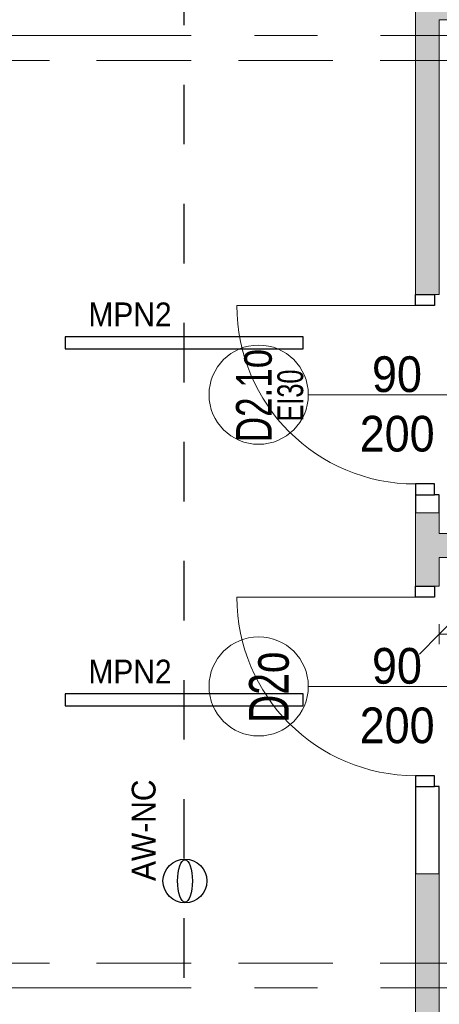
# Model space of a CAD drawing. Header units: centimetres. Extents: x -1631 to 21770, y -8842 to 3590.
# Tile 18 of 142: x -522 to -311, y 400 to 896. Entities that reach past the tile are written whole.
import ezdxf

# ---------------------------------------------------------------- set-up
doc = ezdxf.new("R2010")
doc.units = ezdxf.units.CM
for name, pattern in [('Dash', [60, 30, -30]), ('Oś', [222.25, 127, -31.75, 31.75, -31.75]), ('Ukryte', [71.438, 47.625, -23.813])]:
    doc.linetypes.add(name, pattern=pattern)
for name, color, linetype, lineweight in [('A-ANNO-DIMS', 211, 'Continuous', 13), ('A-ANNO-DIMS-100', 211, 'Continuous', 13), ('A-ANNO-NOTE', 131, 'Continuous', 9), ('A-DETL', 90, 'Continuous', 9), ('A-DETL-GENF', 92, 'Continuous', 9), ('A-DETL-HDLN', 90, 'Ukryte', 9), ('A-DETL-MEDM', 33, 'Continuous', 13), ('A-DOOR', 31, 'Continuous', 13), ('A-WALL', 113, 'Continuous', 13), ('A-WALL-PATT', 111, 'Continuous', 13), ('S-GRID', 1, 'Continuous', 13)]:
    doc.layers.add(name, color=color, linetype=linetype, lineweight=lineweight)
doc.layers.add('E_oprawy', color=12, linetype='Continuous')
doc.styles.add('Arial', font='arial.ttf', dxfattribs={"width": 0.9, "height": 18})
doc.styles.add('Arial Narrow_5', font='ARIALN.TTF', dxfattribs={"height": 20})
doc.styles.add('Arial_1', font='arial.ttf', dxfattribs={"width": 0.7, "height": 20})
doc.styles.add('Arial_2', font='arial.ttf', dxfattribs={"width": 0.7, "height": 13})
doc.styles.add('Arial_3', font='arial.ttf', dxfattribs={"width": 0.7, "height": 18})
doc.dimstyles.new('Diagonal_1_100__0__wewnętrzne', dxfattribs={"dimscale": 30.48, "dimtxt": 20.468619, "dimasz": 0.656168, "dimexe": 0.164042, "dimexo": 0.0625, "dimgap": 0.032808, "dimtad": 1, "dimdec": 0, "dimdsep": 46, "dimtxsty": 'Arial Narrow_5', "dimblk1": 'OBLIQUE', "dimblk2": 'OBLIQUE', "dimsah": 1, "dimcen": 0.09, "dimazin": 0, "dimtfac": 1, "dimtdec": 4, "dimtix": 1, "dimtmove": 0, "dimatfit": 3, "dimfxl": 0, "dimtvp": 1, "dimtolj": 1, "dimtzin": 0, "dimarcsym": 0})

# ---------------------------------------------------------------- blocks, each defined once
blk = doc.blocks.new('DRZWI 1S - automatyczna etykieta - Drzwi 90 _łazienkowe_-2252079-6_piętro IV __13_80 m_ - stan projektowany')
at = {"layer": 'A-DETL-GENF'}
for p, q in [((-50.5, 6), (-50.5, -3.5)), ((-45, 6), (-50.5, 6)), ((-45, -3.5), (-45, 6)), ((50.5, 6), (45, 6)), ((45, 6), (45, -3.5)), ((50.5, -3.5), (50.5, 6)), ((-50.5, -3.5), (-45, -3.5)), ((45, -3.5), (50.5, -3.5))]:
    blk.add_line(p, q, dxfattribs=at)
at = {"layer": 'A-DETL-MEDM', "lineweight": 25}
for p, q in [((-45, 6), (-50.5, 6)), ((-50.5, 6), (-50.5, -3.5)), ((-45, -3.5), (-45, 6)), ((45, -3.5), (45, 6)), ((45, 6), (50.5, 6)), ((50.5, 6), (50.5, -3.5)), ((-50.5, -3.5), (-45, -3.5)), ((50.5, -3.5), (45, -3.5))]:
    blk.add_line(p, q, dxfattribs=at)
at = {"layer": 'A-DOOR'}
blk.add_line((45, 6), (45, 96), dxfattribs=at)
blk.add_arc((45, 6), 90, 90, 180, dxfattribs=at)
blk = doc.blocks.new('DRZWI 1S - automatyczna etykieta - Drzwi 90 _PPOŻ EI30 łazienkowe_-2486748-6_piętro IV __13_80 m_ - stan projektowany')
at = {"layer": 'A-DETL-GENF'}
for p, q in [((-50.5, 6), (-50.5, -3.5)), ((-45, 6), (-50.5, 6)), ((-45, -3.5), (-45, 6)), ((50.5, 6), (45, 6)), ((45, 6), (45, -3.5)), ((50.5, -3.5), (50.5, 6)), ((-50.5, -3.5), (-45, -3.5)), ((45, -3.5), (50.5, -3.5))]:
    blk.add_line(p, q, dxfattribs=at)
at = {"layer": 'A-DETL-MEDM', "lineweight": 25}
for p, q in [((-45, 6), (-50.5, 6)), ((-50.5, 6), (-50.5, -3.5)), ((-45, -3.5), (-45, 6)), ((45, -3.5), (45, 6)), ((45, 6), (50.5, 6)), ((50.5, 6), (50.5, -3.5)), ((-50.5, -3.5), (-45, -3.5)), ((50.5, -3.5), (45, -3.5))]:
    blk.add_line(p, q, dxfattribs=at)
at = {"layer": 'A-DOOR'}
blk.add_line((45, 6), (45, 96), dxfattribs=at)
blk.add_arc((45, 6), 90, 90, 180, dxfattribs=at)
blk = doc.blocks.new('DIMBLOCK194-6_piętro IV __13_80 m_ - stan projektowany')
at = {"layer": 'A-ANNO-DIMS-100', "transparency": 16777216}
for p, q in [((-310.62, 586.62), (-300.62, 596.62)), ((-159.62, 586.62), (-149.62, 596.62)), ((-310.62, 581.62), (-310.62, 591.62)), ((-159.62, 591.62), (-159.62, 581.62)), ((-159.62, 586.62), (-159.62, 591.62)), ((-310.62, 586.62), (-320.62, 576.62)), ((-159.62, 586.62), (-310.62, 586.62)), ((-310.62, 586.62), (-310.62, 581.62)), ((-159.62, 586.62), (-169.62, 576.62))]:
    blk.add_line(p, q, dxfattribs=at)
at = {"layer": 'A-ANNO-DIMS-100', "color": 0, "transparency": 16777216, "insert": (-254.13, 613.46), "char_height": 20, "width": 45.6158, "attachment_point": 1, "line_spacing_factor": 0.974696, "style": 'Arial Narrow_5'}
blk.add_mtext('151', dxfattribs=at)
blk = doc.blocks.new('_Oblique')
at = {"color": 0, "linetype": 'ByBlock', "lineweight": -2}
blk.add_line((-0.5, -0.5), (0.5, 0.5), dxfattribs=at)
blk = doc.blocks.new('MPN2')
at = {"layer": 'E_oprawy', "linetype": 'ByBlock'}
blk.add_lwpolyline([(-60, 3), (-60, -3), (60, -3), (60, 3)], close=True, dxfattribs=at)
at = {"layer": 'E_oprawy'}
blk.add_circle((0, 0), 0.00001, dxfattribs=at)
at = {"layer": 'E_oprawy', "color": 4, "style": 'Arial', "width": 0.9}
blk.add_text('MPN2', height=12, dxfattribs=at).set_placement((-48.27, 8.29))
blk = doc.blocks.new('AW-NC')
at = {"layer": 'E_oprawy', "color": 1, "linetype": 'ByBlock'}
blk.add_circle((-0.05, -0.31), 11.07, dxfattribs=at)
blk.add_ellipse((-0.05, -0.31), major_axis=(10.73, 0), ratio=0.349074, dxfattribs=at)
at = {"layer": 'E_oprawy', "color": 1, "style": 'Arial', "width": 0.9}
blk.add_text('AW-NC', height=12, dxfattribs=at).set_placement((-0.05, 14.5))

msp = doc.modelspace()

# ---------------------------------------------------------------- hatches: boundary and pattern name
at = {"layer": 'A-WALL-PATT'}
for points in [[(-322.62, 896.33), (-139.62, 896.33), (-139.62, 902.33), (-322.62, 902.33)], [(-34.62, 625.33), (-34.62, 637.33), (-310.62, 637.33), (-310.62, 625.33)]]:
    msp.add_hatch(color=9, dxfattribs=at).paths.add_polyline_path(points, flags=0)
h = msp.add_hatch(color=9, dxfattribs=at)
h.paths.add_polyline_path([(-313.12, 122.33), (-310.62, 122.33), (-310.62, 176.83), (-322.62, 176.83), (-322.62, 122.33)], flags=0)
h.paths.add_polyline_path([(-310.62, 307.83), (-310.62, 465.83), (-322.62, 465.83), (-322.62, 307.83), (-313.12, 307.83)], flags=0)
h.paths.add_polyline_path([(-310.62, 610.83), (-310.62, 647.83), (-322.62, 647.83), (-322.62, 610.83), (-313.12, 610.83)], flags=0)
h.paths.add_polyline_path([(-322.62, 757.83), (-310.62, 757.83), (-310.62, 896.33), (-322.62, 896.33), (-322.62, 788.28)], flags=0)

# ---------------------------------------------------------------- linework, layer by layer
at = {"layer": 'A-ANNO-NOTE', "lineweight": 13}
for p, q in [((-286.62, 707.33), (-376.62, 707.33)), ((-286.62, 707.33), (-376.62, 707.33)), ((-286.62, 560.33), (-376.62, 560.33)), ((-286.62, 560.33), (-376.62, 560.33))]:
    msp.add_line(p, q, dxfattribs=at)
for centre in [(-401.62, 707.33), (-401.62, 560.33)]:
    msp.add_circle(centre, 25, dxfattribs=at)
at = {"layer": 'A-DETL', "linetype": 'Dash', "lineweight": 25}
msp.add_open_spline([(-561.62, 233.02), (-511.61, 233.02), (-497.78, 233.02), (-439.12, 233.02), (-439.12, 251.36), (-439.12, 296.62), (-439.12, 1289.33), (-439.12, 1326.28), (-439.12, 1329.11), (-439.12, 1432.79), (-439.12, 1435.62), (-439.12, 1472.57), (-476.08, 1472.57), (-478.91, 1472.57), (-555.62, 1472.57)], degree=3, knots=[0, 0, 0, 0, 1.339676, 2.332925, 3.669947, 15.221807, 26.977257, 38.268666, 39.837617, 41.033347, 42.602298, 43.441538, 44.280778, 45.554838, 45.554838, 45.554838, 45.554838], dxfattribs=at)
at = {"layer": 'A-DETL-HDLN'}
for p, q in [((-1197.62, 875.83), (1172.38, 875.83)), ((-1197.62, 420.83), (1172.38, 420.83))]:
    msp.add_line(p, q, dxfattribs=at)
at = {"layer": 'A-WALL', "lineweight": 9}
for p, q in [((-322.62, 1123.33), (-322.62, 757.83)), ((-310.62, 757.83), (-310.62, 896.33)), ((-310.62, 896.33), (-34.62, 896.33)), ((-313.12, 757.83), (-310.62, 757.83)), ((-322.62, 647.83), (-322.62, 610.83)), ((-310.62, 637.33), (-310.62, 647.83)), ((-34.62, 637.33), (-310.62, 637.33)), ((-310.62, 610.83), (-310.62, 625.33)), ((-310.62, 625.33), (-34.62, 625.33)), ((-313.12, 610.83), (-310.62, 610.83)), ((-322.62, 465.83), (-322.62, 307.83)), ((-310.62, 307.83), (-310.62, 465.83))]:
    msp.add_line(p, q, dxfattribs=at)
at = {"layer": 'A-WALL', "color": 7, "lineweight": 25}
for p, q in [((-322.62, 656.83), (-322.62, 647.83)), ((-310.62, 656.83), (-313.12, 656.83)), ((-310.62, 647.83), (-310.62, 656.83)), ((-322.62, 509.83), (-322.62, 465.83)), ((-310.62, 509.83), (-313.12, 509.83)), ((-310.62, 465.83), (-310.62, 509.83))]:
    msp.add_line(p, q, dxfattribs=at)
at = {"layer": 'A-WALL'}
for p, q in [((-310.62, 647.83), (-322.62, 647.83)), ((-310.62, 465.83), (-322.62, 465.83))]:
    msp.add_line(p, q, dxfattribs=at)
at = {"layer": 'S-GRID', "linetype": 'Oś'}
for p, q in [((1342.46, 888.33), (-1368.76, 888.33)), ((1342.46, 408.33), (-1368.76, 408.33))]:
    msp.add_line(p, q, dxfattribs=at)

# ---------------------------------------------------------------- block references
at = {"layer": 'A-DOOR', "rotation": 89.99999999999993}
for name, p in [('DRZWI 1S - automatyczna etykieta - Drzwi 90 _PPOŻ EI30 łazienkowe_-2486748-6_piętro IV __13_80 m_ - stan projektowany', (-316.62, 707.33)), ('DRZWI 1S - automatyczna etykieta - Drzwi 90 _łazienkowe_-2252079-6_piętro IV __13_80 m_ - stan projektowany', (-316.62, 560.33))]:
    msp.add_blockref(name, p, dxfattribs=at)
at = {"layer": 'E_oprawy'}
for p in [(-439.12, 733.51), (-439.12, 553.51)]:
    msp.add_blockref('MPN2', p, dxfattribs=at)
at = {"layer": 'E_oprawy', "color": 2, "rotation": 90}
msp.add_blockref('AW-NC', (-439.06, 462.31), dxfattribs=at)

# ---------------------------------------------------------------- texts
at = {"layer": 'A-ANNO-NOTE', "lineweight": 211, "attachment_point": 5, "rotation": 90, "line_spacing_factor": 0.936439}
for s, insert, char_height, width, style in [('\\pxqc,t4.93889,9.87778,14.81667,19.75556,24.69444,29.63333,34.57222,39.51111,44.45,49.38889,54.32778,59.26667,64.20556,69.14444,74.08333,79.02222,83.96111,88.9,93.83889,98.77778,103.71667,108.65556,113.59444,118.53333,123.47222,128.41111,133.35,138.28889,143.22778,148.16667,153.10556,158.04444;{D2.1o}', (-403.91, 706.93), 18, 46.76, 'Arial_3'), ('\\pxqc,t6.83846,13.67692,20.51538,27.35385,34.19231,41.03077,47.86923,54.70769,61.54615,68.38462,75.22308,82.06154,88.9,95.73846,102.57692,109.41538,116.25385,123.09231,129.93077,136.76923,143.60769,150.44615,157.28462,164.12308,170.96154,177.8,184.63846,191.47692,198.31538,205.15385,211.99231,218.83077;{EI30}', (-385.6, 706.93), 13, 26.39, 'Arial_2'), ('\\pxqc,t4.445,8.89,13.335,17.78,22.225,26.67,31.115,35.56,40.005,44.45,48.895,53.34,57.785,62.23,66.675,71.12,75.565,80.01,84.455,88.9,93.345,97.79,102.235,106.68,111.125,115.57,120.015,124.46,128.905,133.35,137.795,142.24;{D2o}', (-396.33, 559.93), 20, 37.03, 'Arial_1')]:
    msp.add_mtext(s, dxfattribs=dict(at, insert=insert, char_height=char_height, width=width, style=style))
at = {"layer": 'A-ANNO-NOTE', "lineweight": 211, "char_height": 18, "attachment_point": 5, "line_spacing_factor": 0.936439, "style": 'Arial'}
for s, insert, width in [('\\pxqc,t6.35,12.7,19.05,25.4,31.75,38.1,44.45,50.8,57.15,63.5,69.85,76.2,82.55,88.9,95.25,101.6,107.95,114.3,120.65,127,133.35,139.7,146.05,152.4,158.75,165.1,171.45,177.8,184.15,190.5,196.85,203.2;{90}', (-331.95, 717.56), 25.65), ('\\pxqc,t6.35,12.7,19.05,25.4,31.75,38.1,44.45,50.8,57.15,63.5,69.85,76.2,82.55,88.9,95.25,101.6,107.95,114.3,120.65,127,133.35,139.7,146.05,152.4,158.75,165.1,171.45,177.8,184.15,190.5,196.85,203.2;{200}', (-331.86, 687.56), 38.07), ('\\pxqc,t6.35,12.7,19.05,25.4,31.75,38.1,44.45,50.8,57.15,63.5,69.85,76.2,82.55,88.9,95.25,101.6,107.95,114.3,120.65,127,133.35,139.7,146.05,152.4,158.75,165.1,171.45,177.8,184.15,190.5,196.85,203.2;{200}', (-331.86, 687.56), 38.07), ('\\pxqc,t6.35,12.7,19.05,25.4,31.75,38.1,44.45,50.8,57.15,63.5,69.85,76.2,82.55,88.9,95.25,101.6,107.95,114.3,120.65,127,133.35,139.7,146.05,152.4,158.75,165.1,171.45,177.8,184.15,190.5,196.85,203.2;{90}', (-331.95, 570.56), 25.65), ('\\pxqc,t6.35,12.7,19.05,25.4,31.75,38.1,44.45,50.8,57.15,63.5,69.85,76.2,82.55,88.9,95.25,101.6,107.95,114.3,120.65,127,133.35,139.7,146.05,152.4,158.75,165.1,171.45,177.8,184.15,190.5,196.85,203.2;{200}', (-331.86, 540.56), 38.07), ('\\pxqc,t6.35,12.7,19.05,25.4,31.75,38.1,44.45,50.8,57.15,63.5,69.85,76.2,82.55,88.9,95.25,101.6,107.95,114.3,120.65,127,133.35,139.7,146.05,152.4,158.75,165.1,171.45,177.8,184.15,190.5,196.85,203.2;{200}', (-331.86, 540.56), 38.07)]:
    msp.add_mtext(s, dxfattribs=dict(at, insert=insert, width=width))

# ---------------------------------------------------------------- dimensions: what is measured, and where the dimension line sits
at = {"layer": 'A-ANNO-DIMS'}
dim = msp.add_linear_dim(base=(-310.62, 586.62), p1=(-159.62, 591.62), p2=(-310.62, 581.62), dimstyle='Diagonal_1_100__0__wewnętrzne', override={"dimpost": '<>', "dimfxl": 151.330764}, dxfattribs=at)
dim.commit()
dim.dimension.update_dxf_attribs({"geometry": 'DIMBLOCK194-6_piętro IV __13_80 m_ - stan projektowany', "text_midpoint": (-235.12, 597.83)})

doc.saveas('drawing.dxf')
